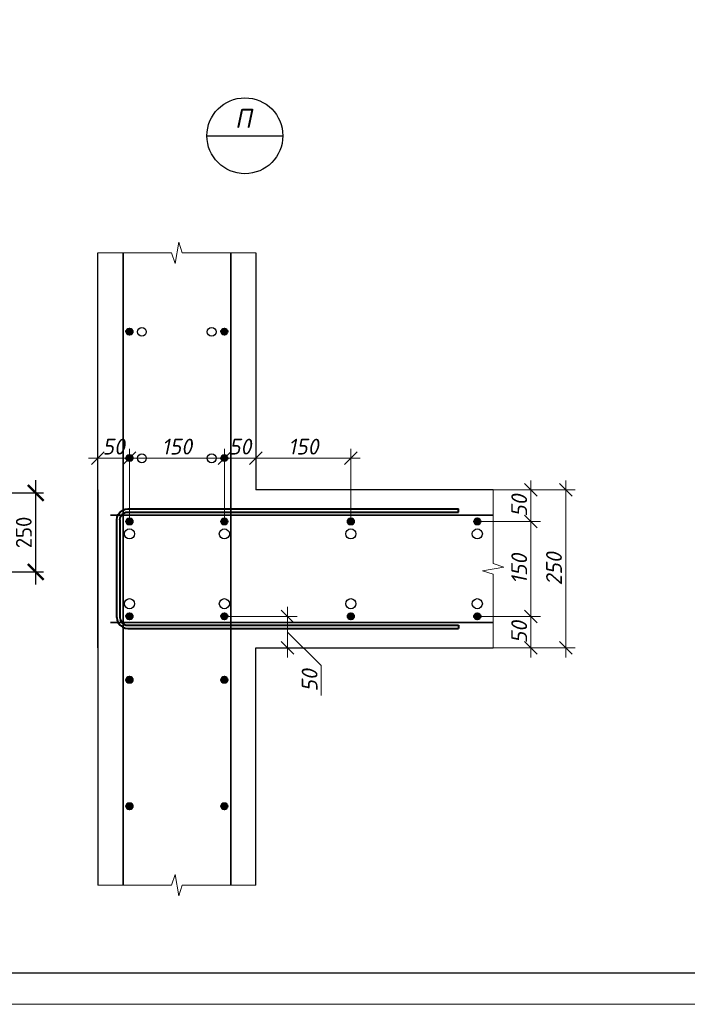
# Model space of a CAD drawing. Header units: millimetres. Extents: x 349531 to 1063351, y -131924 to 96186.
# Tile 25 of 230: x 473376 to 483932, y -77177 to -61604. Entities that reach past the tile are written whole.
import ezdxf
from ezdxf.enums import TextEntityAlignment as Align

# ---------------------------------------------------------------- set-up
doc = ezdxf.new("R2010")
doc.units = ezdxf.units.MM
doc.linetypes.add('ACAD_ISO02W100', pattern=[15, 12, -3])
for name, color, linetype, lineweight in [('0.35 ___', 243, 'Continuous', 35), ('0.4 ___', 121, 'Continuous', 40), ('Арм_хомуты', 133, 'Continuous', 18), ('Арматура', 152, 'Continuous', 40), ('Выноски', 20, 'Continuous', 20), ('РАЗМЕРЫ', 1, 'Continuous', 9), ('Текст', 7, 'Continuous', 25), ('ТОНКИЕ', 7, 'Continuous', 9)]:
    doc.layers.add(name, color=color, linetype=linetype, lineweight=lineweight)
doc.layers.add('пунктир', color=4, linetype='ACAD_ISO02W100')
doc.layers.add('ТОЛСТЫЕ_ОСНОВНЫЕ', color=6, linetype='Continuous')
doc.styles.add('GOST 2.304', font='CS_Gost2304.shx')
doc.styles.add('GOST-2.304_Type-B', font='GOST_Common.ttf')
doc.styles.add('ГОСТ 2.304', font='GOST_Common.ttf')
doc.styles.add('Украинский', font='isocpeur.ttf', dxfattribs={"oblique": 12})
doc.dimstyles.new('10', dxfattribs={"dimscale": 0, "dimtxt": 250, "dimasz": 200, "dimexe": 150, "dimexo": 0, "dimgap": 60, "dimtad": 1, "dimdec": 0, "dimlfac": 0.1, "dimrnd": 1, "dimzin": 0, "dimdsep": 46, "dimtxsty": 'ГОСТ 2.304', "dimblk": 'OBLIQUE', "dimcen": 0.09, "dimdle": 150, "dimadec": 0, "dimazin": 0, "dimtfac": 1, "dimtdec": 0, "dimtmove": 1, "dimatfit": 2, "dimfxl": 1, "dimtzin": 0, "dimlwd": 0, "dimlwe": 0, "dimarcsym": 0})
doc.dimstyles.new('СПДС', dxfattribs={"dimscale": 100, "dimtxt": 2.5, "dimasz": 2.5, "dimexe": 1.25, "dimexo": 0, "dimtad": 1, "dimdec": 0, "dimtxsty": 'GOST-2.304_Type-B', "dimblk": 'ARCHTICK', "dimcen": 2.5, "dimdle": 2, "dimadec": 0, "dimazin": 2, "dimtfac": 0.75, "dimtdec": 0, "dimtmove": 1, "dimatfit": 3, "dimfxl": 1, "dimtolj": 1, "dimarcsym": 1})

# ---------------------------------------------------------------- blocks, each defined once
blk = doc.blocks.new('*U1378')
at = {"layer": 'ТОЛСТЫЕ_ОСНОВНЫЕ', "color": 6}
blk.add_lwpolyline([(20, 5), (836, 5), (836, 589), (20, 589)], close=True, dxfattribs=at)
at = {"layer": 'ТОНКИЕ'}
blk.add_lwpolyline([(0, 0), (841, 0), (841, 594), (0, 594)], close=True, dxfattribs=at)
blk = doc.blocks.new('_ArchTick')
at = {"color": 0, "linetype": 'ByBlock', "const_width": 0.15}
blk.add_lwpolyline([(-0.5, -0.5), (0.5, 0.5)], dxfattribs=at)
blk = doc.blocks.new('*D1128')
at = {"layer": 'DEFPOINTS', "color": 0, "transparency": 16777216}
for p in [(472366, -69089), (473629, -69089), (472366, -70339)]:
    blk.add_point(p, dxfattribs=at)
at = {"layer": 'РАЗМЕРЫ', "color": 0, "lineweight": -2, "transparency": 16777216}
for p, q in [((473629, -70539), (473629, -68889)), ((472366, -69089), (473754, -69089)), ((472366, -70339), (473754, -70339))]:
    blk.add_line(p, q, dxfattribs=at)
at = {"layer": 'РАЗМЕРЫ', "color": 0, "lineweight": -2, "transparency": 16777216, "xscale": 250, "yscale": 250, "zscale": 250}
for p, rotation in [((473629, -69089), 90), ((473629, -70339), 270)]:
    blk.add_blockref('_ArchTick', p, dxfattribs=dict(at, rotation=rotation))
at = {"layer": 'РАЗМЕРЫ', "color": 0, "transparency": 16777216, "insert": (473441, -69714), "char_height": 250, "attachment_point": 5, "rotation": 90, "style": 'GOST-2.304_Type-B'}
blk.add_mtext('\\A1;250', dxfattribs=at)
blk = doc.blocks.new('_Oblique')
at = {"layer": 'пунктир', "color": 0, "lineweight": -2}
blk.add_line((-0.5, -0.5), (0.5, 0.5), dxfattribs=at)
blk = doc.blocks.new('*D1522')
at = {"layer": 'DEFPOINTS', "color": 0, "transparency": 16777216}
for p in [(476612, -68541), (475112, -69491), (476612, -69491)]:
    blk.add_point(p, dxfattribs=at)
at = {"layer": 'РАЗМЕРЫ', "color": 0, "lineweight": 0, "transparency": 16777216}
for p, q in [((475112, -69491), (475112, -68391)), ((476612, -69491), (476612, -68391)), ((474962, -68541), (476762, -68541))]:
    blk.add_line(p, q, dxfattribs=at)
at = {"layer": 'РАЗМЕРЫ', "color": 0, "lineweight": 0, "transparency": 16777216, "xscale": 200, "yscale": 200, "zscale": 200, "rotation": 180}
blk.add_blockref('_Oblique', (475112, -68541), dxfattribs=at)
at = {"layer": 'РАЗМЕРЫ', "color": 0, "lineweight": 0, "transparency": 16777216, "xscale": 200, "yscale": 200, "zscale": 200}
blk.add_blockref('_Oblique', (476612, -68541), dxfattribs=at)
at = {"layer": 'РАЗМЕРЫ', "color": 0, "transparency": 16777216, "insert": (475862, -68356), "char_height": 250, "attachment_point": 5, "style": 'Украинский'}
blk.add_mtext('150', dxfattribs=at)
blk = doc.blocks.new('*D1523')
at = {"layer": 'DEFPOINTS', "color": 0, "transparency": 16777216}
for p in [(474612, -68541), (474612, -69041), (475112, -69491)]:
    blk.add_point(p, dxfattribs=at)
at = {"layer": 'РАЗМЕРЫ', "color": 0, "lineweight": 0, "transparency": 16777216}
for p, q in [((474612, -69041), (474612, -68391)), ((475112, -69491), (475112, -68391)), ((475262, -68541), (474462, -68541))]:
    blk.add_line(p, q, dxfattribs=at)
at = {"layer": 'РАЗМЕРЫ', "color": 0, "lineweight": 0, "transparency": 16777216, "xscale": 200, "yscale": 200, "zscale": 200, "rotation": 180}
blk.add_blockref('_Oblique', (474612, -68541), dxfattribs=at)
at = {"layer": 'РАЗМЕРЫ', "color": 0, "lineweight": 0, "transparency": 16777216, "xscale": 200, "yscale": 200, "zscale": 200}
blk.add_blockref('_Oblique', (475112, -68541), dxfattribs=at)
at = {"layer": 'РАЗМЕРЫ', "color": 0, "transparency": 16777216, "insert": (474862, -68356), "char_height": 250, "attachment_point": 5, "style": 'Украинский'}
blk.add_mtext('50', dxfattribs=at)
blk = doc.blocks.new('*D1524')
at = {"layer": 'DEFPOINTS', "color": 0, "transparency": 16777216}
for p in [(477112, -68541), (477112, -69041), (476612, -69491)]:
    blk.add_point(p, dxfattribs=at)
at = {"layer": 'РАЗМЕРЫ', "color": 0, "lineweight": 0, "transparency": 16777216}
for p, q in [((476612, -69491), (476612, -68391)), ((477112, -69041), (477112, -68391)), ((476462, -68541), (477262, -68541))]:
    blk.add_line(p, q, dxfattribs=at)
at = {"layer": 'РАЗМЕРЫ', "color": 0, "lineweight": 0, "transparency": 16777216, "xscale": 200, "yscale": 200, "zscale": 200, "rotation": 180}
blk.add_blockref('_Oblique', (476612, -68541), dxfattribs=at)
at = {"layer": 'РАЗМЕРЫ', "color": 0, "lineweight": 0, "transparency": 16777216, "xscale": 200, "yscale": 200, "zscale": 200}
blk.add_blockref('_Oblique', (477112, -68541), dxfattribs=at)
at = {"layer": 'РАЗМЕРЫ', "color": 0, "transparency": 16777216, "insert": (476862, -68356), "char_height": 250, "attachment_point": 5, "style": 'Украинский'}
blk.add_mtext('50', dxfattribs=at)
blk = doc.blocks.new('*D1525')
at = {"layer": 'DEFPOINTS', "color": 0, "transparency": 16777216}
for p in [(478612, -68541), (477112, -69041), (478612, -69491)]:
    blk.add_point(p, dxfattribs=at)
at = {"layer": 'РАЗМЕРЫ', "color": 0, "lineweight": 0, "transparency": 16777216}
for p, q in [((477112, -69041), (477112, -68391)), ((478612, -69491), (478612, -68391)), ((476962, -68541), (478762, -68541))]:
    blk.add_line(p, q, dxfattribs=at)
at = {"layer": 'РАЗМЕРЫ', "color": 0, "lineweight": 0, "transparency": 16777216, "xscale": 200, "yscale": 200, "zscale": 200, "rotation": 180}
blk.add_blockref('_Oblique', (477112, -68541), dxfattribs=at)
at = {"layer": 'РАЗМЕРЫ', "color": 0, "lineweight": 0, "transparency": 16777216, "xscale": 200, "yscale": 200, "zscale": 200}
blk.add_blockref('_Oblique', (478612, -68541), dxfattribs=at)
at = {"layer": 'РАЗМЕРЫ', "color": 0, "transparency": 16777216, "insert": (477862, -68356), "char_height": 250, "attachment_point": 5, "style": 'Украинский'}
blk.add_mtext('150', dxfattribs=at)
blk = doc.blocks.new('*D1526')
at = {"layer": 'DEFPOINTS', "color": 0, "transparency": 16777216}
for p in [(480862, -69041), (482009, -69041), (480862, -71541)]:
    blk.add_point(p, dxfattribs=at)
at = {"layer": 'РАЗМЕРЫ', "color": 0, "lineweight": 0, "transparency": 16777216}
for p, q in [((482009, -71691), (482009, -68891)), ((480862, -69041), (482159, -69041)), ((480862, -71541), (482159, -71541))]:
    blk.add_line(p, q, dxfattribs=at)
at = {"layer": 'РАЗМЕРЫ', "color": 0, "lineweight": 0, "transparency": 16777216, "xscale": 200, "yscale": 200, "zscale": 200}
for p, rotation in [((482009, -69041), 90), ((482009, -71541), 270)]:
    blk.add_blockref('_Oblique', p, dxfattribs=dict(at, rotation=rotation))
at = {"layer": 'РАЗМЕРЫ', "color": 0, "transparency": 16777216, "insert": (481824, -70291), "char_height": 250, "attachment_point": 5, "rotation": 90, "style": 'Украинский'}
blk.add_mtext('250', dxfattribs=at)
blk = doc.blocks.new('*D1527')
at = {"layer": 'DEFPOINTS', "color": 0, "transparency": 16777216}
for p in [(480862, -69041), (481459, -69041), (480662, -69541)]:
    blk.add_point(p, dxfattribs=at)
at = {"layer": 'РАЗМЕРЫ', "color": 0, "lineweight": 0, "transparency": 16777216}
for p, q in [((481459, -69691), (481459, -68891)), ((480862, -69041), (481609, -69041)), ((480662, -69541), (481609, -69541))]:
    blk.add_line(p, q, dxfattribs=at)
at = {"layer": 'РАЗМЕРЫ', "color": 0, "lineweight": 0, "transparency": 16777216, "xscale": 200, "yscale": 200, "zscale": 200}
for p, rotation in [((481459, -69041), 90), ((481459, -69541), 270)]:
    blk.add_blockref('_Oblique', p, dxfattribs=dict(at, rotation=rotation))
at = {"layer": 'РАЗМЕРЫ', "color": 0, "transparency": 16777216, "insert": (481274, -69291), "char_height": 250, "attachment_point": 5, "rotation": 90, "style": 'Украинский'}
blk.add_mtext('\\A1;50', dxfattribs=at)
blk = doc.blocks.new('*D1528')
at = {"layer": 'DEFPOINTS', "color": 0, "transparency": 16777216}
for p in [(480662, -71041), (481459, -71041), (480862, -71541)]:
    blk.add_point(p, dxfattribs=at)
at = {"layer": 'РАЗМЕРЫ', "color": 0, "lineweight": 0, "transparency": 16777216}
for p, q in [((481459, -71691), (481459, -70891)), ((480662, -71041), (481609, -71041)), ((480862, -71541), (481609, -71541))]:
    blk.add_line(p, q, dxfattribs=at)
at = {"layer": 'РАЗМЕРЫ', "color": 0, "lineweight": 0, "transparency": 16777216, "xscale": 200, "yscale": 200, "zscale": 200}
for p, rotation in [((481459, -71041), 90), ((481459, -71541), 270)]:
    blk.add_blockref('_Oblique', p, dxfattribs=dict(at, rotation=rotation))
at = {"layer": 'РАЗМЕРЫ', "color": 0, "transparency": 16777216, "insert": (481274, -71291), "char_height": 250, "attachment_point": 5, "rotation": 90, "style": 'Украинский'}
blk.add_mtext('\\A1;50', dxfattribs=at)
blk = doc.blocks.new('*D1529')
at = {"layer": 'DEFPOINTS', "color": 0, "transparency": 16777216}
for p in [(480662, -69541), (481459, -69541), (480662, -71041)]:
    blk.add_point(p, dxfattribs=at)
at = {"layer": 'РАЗМЕРЫ', "color": 0, "lineweight": 0, "transparency": 16777216}
for p, q in [((481459, -71191), (481459, -69391)), ((480662, -69541), (481609, -69541)), ((480662, -71041), (481609, -71041))]:
    blk.add_line(p, q, dxfattribs=at)
at = {"layer": 'РАЗМЕРЫ', "color": 0, "lineweight": 0, "transparency": 16777216, "xscale": 200, "yscale": 200, "zscale": 200}
for p, rotation in [((481459, -69541), 90), ((481459, -71041), 270)]:
    blk.add_blockref('_Oblique', p, dxfattribs=dict(at, rotation=rotation))
at = {"layer": 'РАЗМЕРЫ', "color": 0, "transparency": 16777216, "insert": (481274, -70291), "char_height": 250, "attachment_point": 5, "rotation": 90, "style": 'Украинский'}
blk.add_mtext('150', dxfattribs=at)
blk = doc.blocks.new('*D1530')
at = {"layer": 'DEFPOINTS', "color": 0, "transparency": 16777216}
for p in [(476662, -71041), (477612, -71541), (477612, -71541)]:
    blk.add_point(p, dxfattribs=at)
at = {"layer": 'РАЗМЕРЫ', "color": 0, "lineweight": 0, "transparency": 16777216}
for p, q in [((477612, -70891), (477612, -71691)), ((476662, -71041), (477762, -71041)), ((477612, -71291), (478145, -71818)), ((477612, -71541), (477762, -71541)), ((478145, -71818), (478145, -72291))]:
    blk.add_line(p, q, dxfattribs=at)
at = {"layer": 'РАЗМЕРЫ', "color": 0, "lineweight": 0, "transparency": 16777216, "xscale": 200, "yscale": 200, "zscale": 200}
for p, rotation in [((477612, -71041), 90), ((477612, -71541), 270)]:
    blk.add_blockref('_Oblique', p, dxfattribs=dict(at, rotation=rotation))
at = {"layer": 'РАЗМЕРЫ', "color": 0, "transparency": 16777216, "insert": (477960, -72055), "char_height": 250, "attachment_point": 5, "rotation": 90, "style": 'Украинский', "bg_fill": 3, "box_fill_scale": 1.1, "bg_fill_color": 256, "bg_fill_true_color": 13158600, "bg_fill_transparency": 0}
blk.add_mtext('50', dxfattribs=at)
blk = doc.blocks.new('*U478')
at = {"color": 0, "linetype": 'ByBlock', "lineweight": -2}
for p, q in [((-189.1, 25), (-189.1, 1070.7)), ((-179.1, 1070.7), (-189.1, 1070.7)), ((-179.1, 25), (-179.1, 1070.7)), ((179.1, 25), (179.1, 1070.7)), ((179.1, 1070.7), (189.1, 1070.7)), ((189.1, 25), (189.1, 1070.7)), ((-187.9, 15.9), (-189.1, 25)), ((-184.4, 7.5), (-187.9, 15.9)), ((-178.9, 0.3), (-184.4, 7.5)), ((-178.3, 18.5), (-179.1, 25)), ((-171.6, -5.3), (-178.9, 0.3)), ((-175.8, 12.5), (-178.3, 18.5)), ((-171.8, 7.3), (-175.8, 12.5)), ((-166.6, 3.3), (-171.8, 7.3)), ((-160.6, 0.9), (-166.6, 3.3)), ((-154.1, 0), (-160.6, 0.9)), ((-154.1, 0), (154.1, 0)), ((154.1, 0), (160.6, 0.9)), ((160.6, 0.9), (166.6, 3.3)), ((166.6, 3.3), (171.8, 7.3)), ((171.6, -5.3), (178.9, 0.3)), ((171.8, 7.3), (175.8, 12.5)), ((175.8, 12.5), (178.3, 18.5)), ((178.3, 18.5), (179.1, 25)), ((178.9, 0.3), (184.4, 7.5)), ((184.4, 7.5), (187.9, 15.9)), ((187.9, 15.9), (189.1, 25)), ((-163.2, -8.8), (-171.6, -5.3)), ((-154.1, -10), (-163.2, -8.8)), ((154.1, -10), (-154.1, -10)), ((154.1, -10), (163.2, -8.8)), ((163.2, -8.8), (171.6, -5.3))]:
    blk.add_line(p, q, dxfattribs=at)
at = {"style": 'GOST 2.304', "oblique": 15, "flags": 9}
for tag, p in [('ПОЗИЦИЯ', (904.1, -185)), ('ДИАМЕТР', (904.5, -189.3)), ('КЛАСС', (904.7, -193.8)), ('ДЛИНА', (905.2, -198.5)), ('МАССА', (905.5, -203.9))]:
    blk.add_attdef(tag, p, '', height=2.5, dxfattribs=at)

msp = doc.modelspace()

# ---------------------------------------------------------------- hatches: boundary and pattern name
at = {"layer": 'Арматура'}
h = msp.add_hatch(color=256, dxfattribs=at)
edge = h.paths.add_edge_path()
edge.add_arc((475111.8, -66537.1), 50, 0, 360)
h = msp.add_hatch(color=256, dxfattribs=at)
edge = h.paths.add_edge_path()
edge.add_arc((476611.9, -66537.1), 50, 0, 360)
h = msp.add_hatch(color=256, dxfattribs=at)
edge = h.paths.add_edge_path()
edge.add_arc((475111.8, -68537.1), 50, 0, 360)
h = msp.add_hatch(color=256, dxfattribs=at)
edge = h.paths.add_edge_path()
edge.add_arc((476611.9, -68537.1), 50, 0, 360)
h = msp.add_hatch(color=256, dxfattribs=at)
edge = h.paths.add_edge_path()
edge.add_arc((475111.8, -69540.5), 50, 0, 360)
h = msp.add_hatch(color=256, dxfattribs=at)
edge = h.paths.add_edge_path()
edge.add_arc((476611.9, -69540.5), 50, 0, 360)
h = msp.add_hatch(color=256, dxfattribs=at)
edge = h.paths.add_edge_path()
edge.add_arc((478611.8, -69540.5), 50, 0, 360)
h = msp.add_hatch(color=256, dxfattribs=at)
edge = h.paths.add_edge_path()
edge.add_arc((480611.8, -69540.5), 50, 0, 360)
h = msp.add_hatch(color=256, dxfattribs=at)
edge = h.paths.add_edge_path()
edge.add_arc((480611.9, -69540.5), 50, 0, 360)
h = msp.add_hatch(color=256, dxfattribs=at)
edge = h.paths.add_edge_path()
edge.add_arc((475111.8, -71040.5), 50, 0, 360)
h = msp.add_hatch(color=256, dxfattribs=at)
edge = h.paths.add_edge_path()
edge.add_arc((476611.9, -71040.5), 50, 0, 360)
h = msp.add_hatch(color=256, dxfattribs=at)
edge = h.paths.add_edge_path()
edge.add_arc((478611.8, -71040.6), 50, 0, 360)
h = msp.add_hatch(color=256, dxfattribs=at)
edge = h.paths.add_edge_path()
edge.add_arc((480611.8, -71040.6), 50, 0, 360)
h = msp.add_hatch(color=256, dxfattribs=at)
edge = h.paths.add_edge_path()
edge.add_arc((480611.9, -71040.5), 50, 0, 360)
h = msp.add_hatch(color=256, dxfattribs=at)
edge = h.paths.add_edge_path()
edge.add_arc((475111.8, -72043.9), 50, 0, 360)
h = msp.add_hatch(color=256, dxfattribs=at)
edge = h.paths.add_edge_path()
edge.add_arc((476611.9, -72043.9), 50, 0, 360)
h = msp.add_hatch(color=256, dxfattribs=at)
edge = h.paths.add_edge_path()
edge.add_arc((475111.8, -74043.9), 50, 0, 360)
h = msp.add_hatch(color=256, dxfattribs=at)
edge = h.paths.add_edge_path()
edge.add_arc((476611.9, -74043.9), 50, 0, 360)

# ---------------------------------------------------------------- linework, layer by layer
at = {"layer": '0.35 ___', "ltscale": 100}
for p, q in [((475011.8, -65290.5), (475011.8, -71341.1)), ((475011.8, -75290.5), (475011.8, -69239.9)), ((480861.8, -69440.5), (474811.2, -69440.5))]:
    msp.add_line(p, q, dxfattribs=at)
at = {"layer": '0.4 ___', "lineweight": 25, "ltscale": 0.1}
for p, q in [((474611.8, -71540.5), (474611.8, -65290.5)), ((477111.8, -65290.5), (477111.8, -69040.5)), ((474611.8, -69040.5), (474611.8, -75290.5)), ((480861.8, -69040.5), (477111.9, -69040.5)), ((477111.8, -71540.5), (480861.8, -71540.5)), ((477111.8, -75290.5), (477111.8, -71540.5))]:
    msp.add_line(p, q, dxfattribs=at)
at = {"layer": 'Арматура'}
for centre in [(475111.8, -66537.1), (476611.9, -66537.1), (475111.8, -68537.1), (476611.9, -68537.1), (475111.8, -69540.5), (476611.9, -69540.5), (478611.8, -69540.5), (480611.8, -69540.5), (480611.9, -69540.5), (475111.8, -71040.5), (476611.9, -71040.5), (478611.8, -71040.6), (480611.8, -71040.6), (480611.9, -71040.5), (475111.8, -72043.9), (476611.9, -72043.9), (475111.8, -74043.9), (476611.9, -74043.9)]:
    msp.add_circle(centre, 50, dxfattribs=at)
at = {"layer": 'Выноски', "lineweight": 30}
msp.add_line((476336.9, -63439.3), (477536.9, -63439.3), dxfattribs=at)
msp.add_circle((476936.9, -63439.3), 600, dxfattribs=at)
at = {"layer": 'РАЗМЕРЫ'}
for points in [[(474611.8, -65290.5), (475777.5, -65290.5), (475833.7, -65459.3), (475890, -65121.8), (475946.2, -65290.5), (477111.8, -65290.5)], [(480861.8, -71540.5), (480861.8, -70374.9), (480693.1, -70318.6), (481030.6, -70262.4), (480861.8, -70206.1), (480861.8, -69040.5)], [(474611.8, -75290.5), (475777.5, -75290.5), (475833.7, -75121.8), (475890, -75459.3), (475946.2, -75290.5), (477111.8, -75290.5)]]:
    msp.add_lwpolyline(points, dxfattribs=at)
at = {"layer": 'РАЗМЕРЫ', "color": 8, "linetype": 'Continuous', "lineweight": 30}
for centre, radius in [((475308.3, -66540.5, -3600), 70), ((476411.8, -66540.5, -3600), 70), ((475308.3, -68540.5, -3600), 70), ((476411.8, -68540.5, -3600), 70), ((475111.8, -69737), 80), ((476611.8, -69737), 80), ((478611.8, -69737), 80), ((480611.8, -69737), 80), ((475111.8, -70840.5), 80), ((478611.8, -70840.5), 80), ((480611.8, -70840.5), 80)]:
    msp.add_circle(centre, radius, dxfattribs=at)

# ---------------------------------------------------------------- block references
at = {"xscale": 100, "yscale": 100, "zscale": 100}
msp.add_blockref('*U1378', (433982.1, -77177.1, 3100), dxfattribs=at)

# ---------------------------------------------------------------- texts
at = {"layer": 'Текст', "style": 'Украинский', "oblique": 12}
msp.add_text('П', height=300, dxfattribs=at).set_placement((476911.9, -63164.3), align=Align.MIDDLE)

# ---------------------------------------------------------------- dimensions: what is measured, and where the dimension line sits
at = {"layer": 'РАЗМЕРЫ'}
dim = msp.add_linear_dim(base=(474611.8, -68540.5), p1=(475111.8, -69490.5), p2=(474611.8, -69040.5), angle=180, dimstyle='10', override={"dimscale": 1, "dimtxsty": 'Украинский'}, dxfattribs=at)
dim.commit()
dim.dimension.update_dxf_attribs({"geometry": '*D1523', "text_midpoint": (474861.8, -68540.5), "dimtype": 160})
for base, p1, p2, angle, dimstyle, override, picture, middle in [((476611.9, -68540.5), (475111.8, -69490.5), (476611.9, -69490.5), 180, '10', {"dimscale": 1, "dimtxsty": 'Украинский'}, '*D1522', (475861.8, -68355.5)), ((473628.7, -69089.3, 1800), (472365.6, -70339.3, 1800), (472365.6, -69089.3, 1800), 90, 'СПДС', {"dimlfac": 0.2, "dimtofl": 0}, '*D1128', (473441.2, -69714.3, 1800)), ((482008.7, -69040.5), (480861.8, -71540.5), (480861.8, -69040.5), 90, '10', {"dimscale": 1, "dimtxsty": 'Украинский'}, '*D1526', (481823.7, -70290.5)), ((481458.7, -69540.5), (480661.8, -71040.5), (480661.8, -69540.5), 90, '10', {"dimscale": 1, "dimtxsty": 'Украинский'}, '*D1529', (481273.7, -70290.5))]:
    dim = msp.add_linear_dim(base=base, p1=p1, p2=p2, angle=angle, dimstyle=dimstyle, override=override, dxfattribs=at)
    dim.commit()
    dim.dimension.update_dxf_attribs({"geometry": picture, "text_midpoint": middle})
dim = msp.add_linear_dim(base=(477111.9, -68540.5), p1=(476611.9, -69490.5), p2=(477111.9, -69040.5), dimstyle='10', override={"dimscale": 1, "dimtxsty": 'Украинский'}, dxfattribs=at)
dim.commit()
dim.dimension.update_dxf_attribs({"geometry": '*D1524', "text_midpoint": (476861.9, -68540.5), "dimtype": 160})
dim = msp.add_linear_dim(base=(478611.8, -68540.5), p1=(477111.9, -69040.5), p2=(478611.8, -69490.5), dimstyle='10', override={"dimscale": 1, "dimtxsty": 'Украинский'}, dxfattribs=at)
dim.commit()
dim.dimension.update_dxf_attribs({"geometry": '*D1525', "text_midpoint": (477861.8, -68355.5)})
for base, p1, p2, picture, middle in [((481458.7, -69040.5), (480661.8, -69540.5), (480861.8, -69040.5), '*D1527', (481458.7, -69290.5)), ((481458.7, -71040.5), (480861.8, -71540.5), (480661.8, -71040.5), '*D1528', (481458.7, -71290.5))]:
    dim = msp.add_linear_dim(base=base, p1=p1, p2=p2, angle=90, text='\\A1;50', dimstyle='10', override={"dimscale": 1, "dimtxsty": 'Украинский'}, dxfattribs=at)
    dim.commit()
    dim.dimension.update_dxf_attribs({"geometry": picture, "text_midpoint": middle, "dimtype": 160})

# ---------------------------------------------------------------- next in the draw order: dimensions: what is measured, and where the dimension line sits
dim = msp.add_linear_dim(base=(477611.9, -71540.5), p1=(476661.9, -71040.5), p2=(477611.9, -71540.5), angle=90, dimstyle='10', override={"dimscale": 1, "dimtxsty": 'Украинский', "dimtfill": 1}, dxfattribs=at)
dim.commit()
dim.dimension.update_dxf_attribs({"geometry": '*D1530', "text_midpoint": (478145.1, -71878.1), "dimtype": 160})

# ---------------------------------------------------------------- next in the draw order: linework, layer by layer
at = {"layer": '0.35 ___', "ltscale": 100}
for p, q in [((476711.8, -65290.5), (476711.8, -71341.1)), ((476711.8, -75290.5), (476711.8, -69239.9)), ((480861.8, -71140.5), (474811.2, -71140.5))]:
    msp.add_line(p, q, dxfattribs=at)
at = {"layer": 'РАЗМЕРЫ', "color": 8, "linetype": 'Continuous', "lineweight": 30}
msp.add_circle((476611.8, -70840.5), 80, dxfattribs=at)

# ---------------------------------------------------------------- next in the draw order: block references
at = {"layer": 'Арм_хомуты', "lineweight": 40, "xscale": 5, "yscale": 5, "zscale": 5, "rotation": 270}
msp.add_blockref('*U478', (474961.9, -70286.3), dxfattribs=at)

doc.saveas('drawing.dxf')
